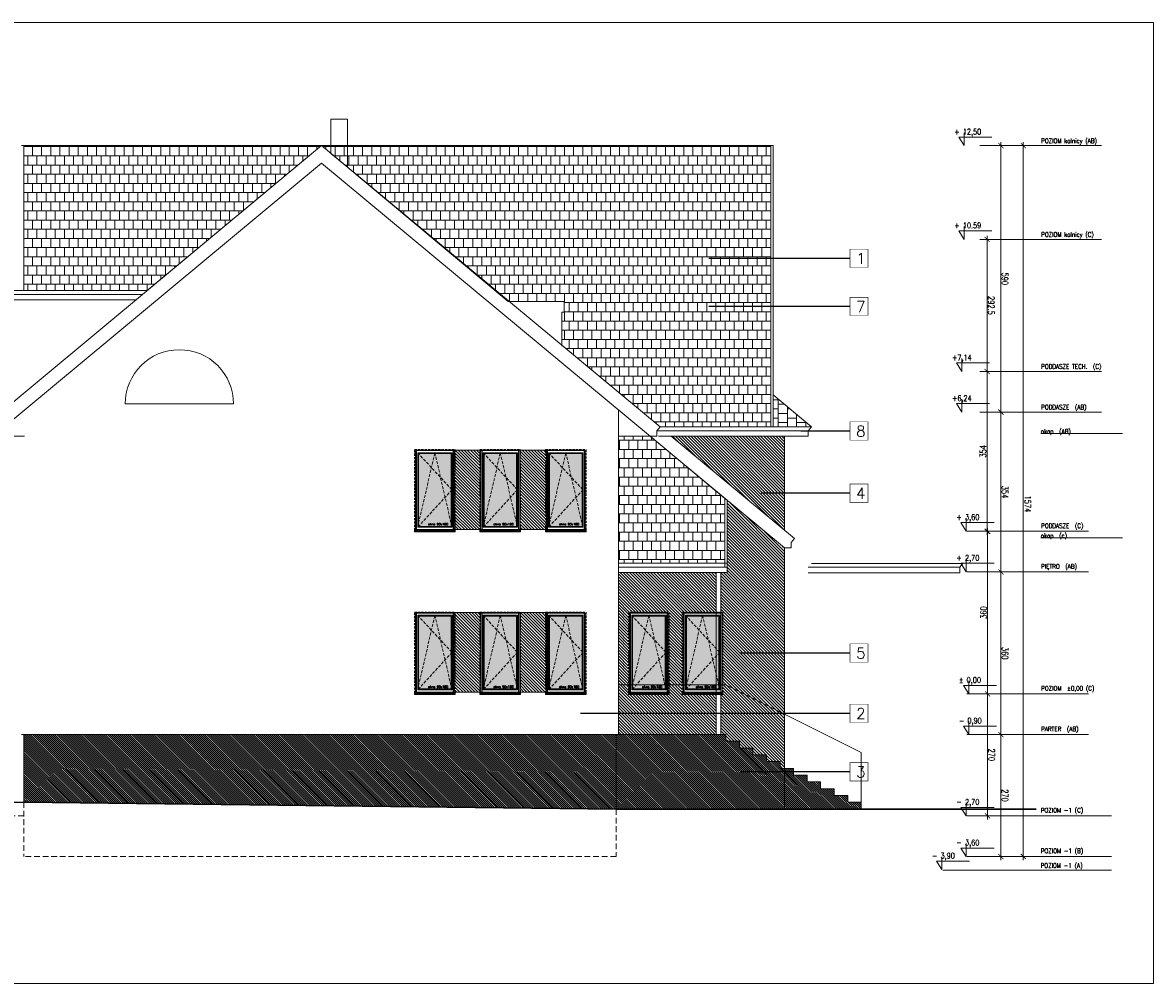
# Model space of a CAD drawing. Header units: millimetres. Extents: x 28291 to 177760, y -399809 to -170937.
# Tile 23 of 256: x 65592 to 68096, y -238865 to -236738. Entities that reach past the tile are written whole.
import ezdxf

# ---------------------------------------------------------------- set-up
doc = ezdxf.new("R2010")
doc.units = ezdxf.units.MM
for name, pattern in [('CACHE', [9.525, 6.35, -3.175]), ('CARKOVANA', [7.5, 5, -2.5]), ('HIDDEN', [9.525, 6.35, -3.175])]:
    doc.linetypes.add(name, pattern=pattern)
doc.layers.get('0').update_dxf_attribs({"lineweight": 0})
for name, color, linetype, lineweight in [('! opisy okien elewacja', 7, 'Continuous', 0), ('!! 0_ Istn-sciany', 3, 'Continuous', 30), ('!! 0_ Istn-widok', 1, 'Continuous', 15), ('!! 0_ WIDOK ELEWACJA', 4, 'Continuous', 0), ('!! 0_Istn-cienka', 4, 'Continuous', 9), ('!! 0_Istn-drzwi', 1, 'Continuous', 13), ('!! 1_Hatch dach', 252, 'Continuous', 5), ('!! 2_NOWE OKNA WIDOk - remont', 140, 'Continuous', 5), ('!! 2_posadzki winyle 2', 43, 'Continuous', 9), ('!! 2_TYNK OBRYS', 252, 'Continuous', 13), ('0-rzedne-blok', 62, 'Continuous', 13)]:
    doc.layers.add(name, color=color, linetype=linetype, lineweight=lineweight)
for name, color, linetype, lineweight, true_color in [('!! 0_ Istn-okna - wymienione', 9, 'Continuous', 13, 0x808080), ('!! 1_ELEWACJA KOLOR', 7, 'Continuous', 13, 0x6888bb), ('!! 2_ELEWACJA COKÓŁ', 9, 'Continuous', 13, 0x808080)]:
    doc.layers.add(name, color=color, linetype=linetype, lineweight=lineweight, true_color=true_color)
doc.layers.add('!! 0_bloki rzędnych', color=7, linetype='Continuous', lineweight=0, plot=False)
doc.layers.add('ND', color=240, linetype='Continuous', lineweight=0, plot=False)
doc.layers.add('!!_1  OPISY ELEWACJE', color=250, linetype='Continuous')
doc.styles.add('DEUTSCH', font='SIMPLEX8')
doc.styles.add('SIMPLEX', font='simplex.shx', dxfattribs={"width": 0.77})
doc.styles.add('TXT', font='simplex.shx')
doc.dimstyles.new('OL PB 100', dxfattribs={"dimscale": 4, "dimtxt": 3.5, "dimasz": 0.2, "dimexe": 10, "dimexo": 10, "dimgap": 0.5, "dimtad": 1, "dimdec": 1, "dimrnd": 0.5, "dimzin": 9, "dimdsep": 46, "dimtxsty": 'SIMPLEX', "dimblk": 'thick_MSz', "dimcen": 0.05, "dimdle": 8, "dimse1": 1, "dimse2": 1, "dimclrd": 256, "dimclre": 256, "dimclrt": 3, "dimadec": 1, "dimazin": 2, "dimtfac": 1, "dimtdec": 1, "dimtix": 1, "dimtofl": 0, "dimtmove": 2, "dimatfit": 3, "dimldrblk": 'thick_MSz', "dimfxl": 10, "dimfxlon": 1, "dimtolj": 1, "dimlwd": -1, "dimlwe": -1, "dimarcsym": 0})
pattern_1 = [(315, (261219.8475, -168850.5973), (2.24506403, 2.24506403), [])]

# ---------------------------------------------------------------- blocks, each defined once
blk = doc.blocks.new('thick_MSz')
for p, q in [((-10, 0), (10, 0)), ((0, 15), (0, -15))]:
    blk.add_line(p, q)
at = {"const_width": 2, "elevation": 2}
blk.add_lwpolyline([(-7.1, -7.1), (7.1, 7.1)], dxfattribs=at)
blk = doc.blocks.new('*D3793')
at = {"layer": 'DEFPOINTS', "color": 0, "ltscale": 100, "transparency": 16777216}
for p in [(15576.3, 8739.9), (15576.3, 8648.5), (15846.3, 8648.5)]:
    blk.add_point(p, dxfattribs=at)
at = {"layer": 'ND', "ltscale": 100, "transparency": 16777216}
blk.add_line((15845.5, 8739.9), (15577.1, 8739.9), dxfattribs=at)
at = {"layer": 'ND', "ltscale": 100, "transparency": 16777216, "xscale": 0.8, "yscale": 0.8, "zscale": 0.8}
for p, rotation in [((15576.3, 8739.9), 180.0000000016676), ((15846.3, 8739.9), 1.667546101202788e-09)]:
    blk.add_blockref('thick_MSz', p, dxfattribs=dict(at, rotation=rotation))
at = {"layer": 'ND', "color": 3, "ltscale": 100, "transparency": 16777216, "insert": (15711.3, 8748.9), "char_height": 14, "attachment_point": 5, "rotation": 0, "style": 'SIMPLEX'}
blk.add_mtext('\\A1;270', dxfattribs=at)
blk = doc.blocks.new('D_kota')
for p, q in [((8.7, 0), (8.7, 23)), ((-0.8, 15), (8.7, 15)), ((8.7, 0), (-0.8, 15))]:
    blk.add_line(p, q)
blk.add_lwpolyline([(-0.8, 15), (57.9, 15)])
at = {"style": 'DEUTSCH', "width": 0.8}
blk.add_attdef('POZ.ARCH', (7.3, 19.7), '', height=10, dxfattribs=at)
blk = doc.blocks.new('*D3794')
at = {"layer": 'DEFPOINTS', "color": 0, "ltscale": 100, "transparency": 16777216}
for p in [(15846.3, 8789.5), (14272.3, 8752.2), (15846.3, 8606.6)]:
    blk.add_point(p, dxfattribs=at)
at = {"layer": 'ND', "ltscale": 100, "transparency": 16777216}
blk.add_line((14273.1, 8789.5), (15845.5, 8789.5), dxfattribs=at)
at = {"layer": 'ND', "ltscale": 100, "transparency": 16777216, "xscale": 0.8, "yscale": 0.8, "zscale": 0.8}
for p, rotation in [((14272.3, 8789.5), 180.0000000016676), ((15846.3, 8789.5), 1.667517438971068e-09)]:
    blk.add_blockref('thick_MSz', p, dxfattribs=dict(at, rotation=rotation))
at = {"layer": 'ND', "color": 3, "ltscale": 100, "transparency": 16777216, "insert": (15065.7, 8799.5), "char_height": 14, "attachment_point": 5, "rotation": 0, "style": 'SIMPLEX'}
blk.add_mtext('\\A1;1574', dxfattribs=at)
blk = doc.blocks.new('*D3795')
at = {"layer": 'DEFPOINTS', "color": 0, "ltscale": 100, "transparency": 16777216}
for p in [(15216.3, 8739.9), (15216.3, 8648.5), (15576.3, 8648.5)]:
    blk.add_point(p, dxfattribs=at)
at = {"layer": 'ND', "ltscale": 100, "transparency": 16777216}
blk.add_line((15575.5, 8739.9), (15217.1, 8739.9), dxfattribs=at)
at = {"layer": 'ND', "ltscale": 100, "transparency": 16777216, "xscale": 0.8, "yscale": 0.8, "zscale": 0.8}
for p, rotation in [((15216.3, 8739.9), 180.0000000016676), ((15576.3, 8739.9), 1.667546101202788e-09)]:
    blk.add_blockref('thick_MSz', p, dxfattribs=dict(at, rotation=rotation))
at = {"layer": 'ND', "color": 3, "ltscale": 100, "transparency": 16777216, "insert": (15396.3, 8748.9), "char_height": 14, "attachment_point": 5, "rotation": 0, "style": 'SIMPLEX'}
blk.add_mtext('\\A1;360', dxfattribs=at)
blk = doc.blocks.new('*D3796')
at = {"layer": 'DEFPOINTS', "color": 0, "ltscale": 100, "transparency": 16777216}
for p in [(14862.3, 8739.9), (14862.3, 8648.6), (15216.3, 8648.5)]:
    blk.add_point(p, dxfattribs=at)
at = {"layer": 'ND', "ltscale": 100, "transparency": 16777216}
blk.add_line((15215.5, 8739.9), (14863.1, 8739.9), dxfattribs=at)
at = {"layer": 'ND', "ltscale": 100, "transparency": 16777216, "xscale": 0.8, "yscale": 0.8, "zscale": 0.8}
for p, rotation in [((14862.3, 8739.9), 180.0000000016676), ((15216.3, 8739.9), 1.667546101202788e-09)]:
    blk.add_blockref('thick_MSz', p, dxfattribs=dict(at, rotation=rotation))
at = {"layer": 'ND', "color": 3, "ltscale": 100, "transparency": 16777216, "insert": (15039.3, 8748.9), "char_height": 14, "attachment_point": 5, "rotation": 0, "style": 'SIMPLEX'}
blk.add_mtext('\\A1;354', dxfattribs=at)
blk = doc.blocks.new('*D3797')
at = {"layer": 'DEFPOINTS', "color": 0, "ltscale": 100, "transparency": 16777216}
for p in [(14272.3, 8739.9), (14272.3, 8693), (14862.3, 8648.6)]:
    blk.add_point(p, dxfattribs=at)
at = {"layer": 'ND', "ltscale": 100, "transparency": 16777216}
blk.add_line((14861.5, 8739.9), (14273.1, 8739.9), dxfattribs=at)
at = {"layer": 'ND', "ltscale": 100, "transparency": 16777216, "xscale": 0.8, "yscale": 0.8, "zscale": 0.8}
for p, rotation in [((14272.3, 8739.9), 180.0000000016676), ((14862.3, 8739.9), 1.667546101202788e-09)]:
    blk.add_blockref('thick_MSz', p, dxfattribs=dict(at, rotation=rotation))
at = {"layer": 'ND', "color": 3, "ltscale": 100, "transparency": 16777216, "insert": (14567.3, 8748.9), "char_height": 14, "attachment_point": 5, "rotation": 0, "style": 'SIMPLEX'}
blk.add_mtext('\\A1;590', dxfattribs=at)
blk = doc.blocks.new('*D3798')
at = {"layer": 'DEFPOINTS', "color": 0, "ltscale": 100, "transparency": 16777216}
for p in [(15486.3, 8710.4), (15486.3, 8648.5), (15756.3, 8648.5)]:
    blk.add_point(p, dxfattribs=at)
at = {"layer": 'ND', "ltscale": 100, "transparency": 16777216}
blk.add_line((15755.5, 8710.4), (15487.1, 8710.4), dxfattribs=at)
at = {"layer": 'ND', "ltscale": 100, "transparency": 16777216, "xscale": 0.8, "yscale": 0.8, "zscale": 0.8}
for p, rotation in [((15486.3, 8710.4), 180.0000000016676), ((15756.3, 8710.4), 1.667546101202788e-09)]:
    blk.add_blockref('thick_MSz', p, dxfattribs=dict(at, rotation=rotation))
at = {"layer": 'ND', "color": 3, "ltscale": 100, "transparency": 16777216, "insert": (15621.3, 8719.4), "char_height": 14, "attachment_point": 5, "rotation": 0, "style": 'SIMPLEX'}
blk.add_mtext('\\A1;270', dxfattribs=at)
blk = doc.blocks.new('*D3799')
at = {"layer": 'DEFPOINTS', "color": 0, "ltscale": 100, "transparency": 16777216}
for p in [(15126.3, 8710.4), (15126.3, 8648.5), (15486.3, 8648.5)]:
    blk.add_point(p, dxfattribs=at)
at = {"layer": 'ND', "ltscale": 100, "transparency": 16777216}
blk.add_line((15485.5, 8710.4), (15127.1, 8710.4), dxfattribs=at)
at = {"layer": 'ND', "ltscale": 100, "transparency": 16777216, "xscale": 0.8, "yscale": 0.8, "zscale": 0.8, "rotation": 180}
blk.add_blockref('thick_MSz', (15126.3, 8710.4), dxfattribs=at)
at = {"layer": 'ND', "ltscale": 100, "transparency": 16777216, "xscale": 0.8, "yscale": 0.8, "zscale": 0.8}
blk.add_blockref('thick_MSz', (15486.3, 8710.4), dxfattribs=at)
at = {"layer": 'ND', "color": 3, "ltscale": 100, "transparency": 16777216, "insert": (15306.3, 8701.4), "char_height": 14, "attachment_point": 5, "rotation": 180, "style": 'SIMPLEX'}
blk.add_mtext('\\A1;360', dxfattribs=at)
blk = doc.blocks.new('*D3791')
at = {"layer": 'DEFPOINTS', "color": 0, "ltscale": 100, "transparency": 16777216}
for p in [(14772.3, 8709.4), (14772.3, 8648.5), (15126.3, 8648.5)]:
    blk.add_point(p, dxfattribs=at)
at = {"layer": 'ND', "ltscale": 100, "transparency": 16777216}
blk.add_line((15125.5, 8709.4), (14773.1, 8709.4), dxfattribs=at)
at = {"layer": 'ND', "ltscale": 100, "transparency": 16777216, "xscale": 0.8, "yscale": 0.8, "zscale": 0.8, "rotation": 180}
blk.add_blockref('thick_MSz', (14772.3, 8709.4), dxfattribs=at)
at = {"layer": 'ND', "ltscale": 100, "transparency": 16777216, "xscale": 0.8, "yscale": 0.8, "zscale": 0.8}
blk.add_blockref('thick_MSz', (15126.3, 8709.4), dxfattribs=at)
at = {"layer": 'ND', "color": 3, "ltscale": 100, "transparency": 16777216, "insert": (14949.3, 8700.4), "char_height": 14, "attachment_point": 5, "rotation": 180, "style": 'SIMPLEX'}
blk.add_mtext('\\A1;354', dxfattribs=at)
blk = doc.blocks.new('*D3792')
at = {"layer": 'DEFPOINTS', "color": 0, "ltscale": 100, "transparency": 16777216}
for p in [(14479.8, 8709.4), (14479.8, 8593.5), (14772.3, 8593.5)]:
    blk.add_point(p, dxfattribs=at)
at = {"layer": 'ND', "ltscale": 100, "transparency": 16777216}
blk.add_line((14771.5, 8709.4), (14480.6, 8709.4), dxfattribs=at)
at = {"layer": 'ND', "ltscale": 100, "transparency": 16777216, "xscale": 0.8, "yscale": 0.8, "zscale": 0.8, "rotation": 180}
blk.add_blockref('thick_MSz', (14479.8, 8709.4), dxfattribs=at)
at = {"layer": 'ND', "ltscale": 100, "transparency": 16777216, "xscale": 0.8, "yscale": 0.8, "zscale": 0.8}
blk.add_blockref('thick_MSz', (14772.3, 8709.4), dxfattribs=at)
at = {"layer": 'ND', "color": 3, "ltscale": 100, "transparency": 16777216, "insert": (14626.1, 8718.4), "char_height": 14, "attachment_point": 5, "style": 'SIMPLEX'}
blk.add_mtext('\\A1;292.5', dxfattribs=at)
blk = doc.blocks.new('okno 90x180')
at = {"layer": '!! 1_Hatch dach', "true_color": 0x575757}
h = blk.add_hatch(dxfattribs=at)
h.set_pattern_fill('DOTS', color=251)
h.set_pattern_definition([(0, (-9632.3096, -11392.1331), (0.79375, 1.5875), [0, -1.5875])])
h.paths.add_polyline_path([(9, -10), (81, -10), (81, -171), (9, -171)])
at = {"layer": '!! 2_posadzki winyle 2'}
h = blk.add_hatch(dxfattribs=at)
h.set_pattern_fill('ANSI31', color=252, scale=0.2)
h.paths.add_polyline_path([(0, -178), (90, -178), (90, -183), (0, -183)])
at = {"layer": '!! 0_ Istn-okna - wymienione', "linetype": 'CARKOVANA', "lineweight": 5}
blk.add_lwpolyline([(0, -1), (90, -1), (90, -180), (0, -180)], close=True, dxfattribs=at)
at = {"layer": '!! 0_ Istn-okna - wymienione'}
for points in [[(2, -3), (88, -3), (88, -178), (2, -178)], [(7, -8), (83, -8), (83, -173), (7, -173)], [(9, -10), (81, -10), (81, -171), (9, -171)], [(0, -178), (90, -178), (90, -183), (0, -183)]]:
    blk.add_lwpolyline(points, close=True, dxfattribs=at)
at = {"layer": '!! 1_Hatch dach', "color": 251, "linetype": 'CACHE', "true_color": 0x575757}
for points in [[(7, -173), (45, -8), (83, -173)], [(7, -8), (83, -90), (7, -173)]]:
    blk.add_lwpolyline(points, dxfattribs=at)
at = {"insert": (30.1, -163.6), "char_height": 5, "attachment_point": 1, "style": 'TXT'}
blk.add_mtext_dynamic_manual_height_columns('okno 90x180', width=52.63, gutter_width=75, heights=[0], dxfattribs=at)
blk = doc.blocks.new('POZIOMY BLOK')
for p, q in [((14909.91, 9009.49), (14909.91, 8828.06)), ((15140.67, 9009.49), (15140.67, 8828.06)), ((15756.32, 8984.49), (15756.32, 8664.25)), ((15846.32, 8984.49), (15846.32, 8664.25)), ((15876.32, 8984.49), (15876.32, 8664.25)), ((14272.32, 8962.8), (14272.32, 8693.05)), ((14479.8, 8962.8), (14479.8, 8693.05)), ((14772.32, 8962.8), (14772.32, 8693.05)), ((14862.32, 8962.8), (14862.32, 8693.05)), ((15126.32, 8934), (15126.32, 8664.25)), ((15216.32, 8934), (15216.32, 8664.25)), ((15486.32, 8934), (15486.32, 8664.25)), ((15576.32, 8934), (15576.32, 8664.25)), ((15876.32, 8682.25), (15876.32, 8611.49))]:
    blk.add_line(p, q)
at = {"layer": '0-rzedne-blok'}
ref = blk.add_blockref('D_kota', (14272.32, 8647.32), dxfattribs=dict(at, xscale=1.250000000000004, yscale=1.250000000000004, zscale=1.250000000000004, rotation=90))
ref.add_attrib('POZ.ARCH', '+ 12,50', (14247.74, 8636.49), dxfattribs={"layer": '0', "height": 12.5, "rotation": 90, "style": 'DEUTSCH', "width": 0.8})
ref = blk.add_blockref('D_kota', (14479.8, 8647.32), dxfattribs=dict(at, xscale=1.250000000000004, yscale=1.250000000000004, zscale=1.250000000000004, rotation=90))
ref.add_attrib('POZ.ARCH', '+ 10.59', (14455.22, 8636.49), dxfattribs={"layer": '0', "height": 12.5, "rotation": 90, "style": 'DEUTSCH', "width": 0.8})
ref = blk.add_blockref('D_kota', (15125.85, 8652.26), dxfattribs=dict(at, xscale=1.250000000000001, yscale=1.250000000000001, zscale=1.250000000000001, rotation=89.99999992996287))
ref.add_attrib('POZ.ARCH', '+ 3,60', (15101.27, 8641.44), dxfattribs={"layer": '0', "height": 12.5, "rotation": 90, "style": 'DEUTSCH', "width": 0.8})
ref = blk.add_blockref('D_kota', (15215.85, 8652.26), dxfattribs=dict(at, xscale=1.250000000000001, yscale=1.250000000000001, zscale=1.250000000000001, rotation=89.99999992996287))
ref.add_attrib('POZ.ARCH', '+ 2,70', (15191.27, 8641.44), dxfattribs={"layer": '0', "height": 12.5, "rotation": 90, "style": 'DEUTSCH', "width": 0.8})
ref = blk.add_blockref('D_kota', (15486.32, 8657.67), dxfattribs=dict(at, xscale=1.250000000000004, yscale=1.250000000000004, zscale=1.250000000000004, rotation=90))
ref.add_attrib('POZ.ARCH', '%%p 0,00  ', (15461.74, 8646.85), dxfattribs={"layer": '0', "height": 12.5, "rotation": 90, "style": 'DEUTSCH', "width": 0.8})
ref = blk.add_blockref('D_kota', (15576.32, 8657.67), dxfattribs=dict(at, xscale=1.250000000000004, yscale=1.250000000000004, zscale=1.250000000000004, rotation=90))
ref.add_attrib('POZ.ARCH', '- 0,90  ', (15551.74, 8646.85), dxfattribs={"layer": '0', "height": 12.5, "rotation": 90, "style": 'DEUTSCH', "width": 0.8})
ref = blk.add_blockref('D_kota', (15756.32, 8652.26), dxfattribs=dict(at, xscale=1.250000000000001, yscale=1.250000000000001, zscale=1.250000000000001, rotation=89.99999992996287))
ref.add_attrib('POZ.ARCH', '- 2,70', (15731.74, 8641.44), dxfattribs={"layer": '0', "height": 12.5, "rotation": 90, "style": 'DEUTSCH', "width": 0.8})
ref = blk.add_blockref('D_kota', (15846.32, 8652.26), dxfattribs=dict(at, xscale=1.250000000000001, yscale=1.250000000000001, zscale=1.250000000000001, rotation=89.99999992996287))
ref.add_attrib('POZ.ARCH', '- 3,60', (15821.74, 8641.44), dxfattribs={"layer": '0', "height": 12.5, "rotation": 90, "style": 'DEUTSCH', "width": 0.8})
ref = blk.add_blockref('D_kota', (14772.32, 8642.51), dxfattribs=dict(at, xscale=1.250000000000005, yscale=1.250000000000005, zscale=1.250000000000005, rotation=90))
ref.add_attrib('POZ.ARCH', '+7,14', (14747.74, 8631.68), dxfattribs={"layer": '0', "height": 12.5, "rotation": 90, "style": 'DEUTSCH', "width": 0.8})
ref = blk.add_blockref('D_kota', (14862.32, 8642.51), dxfattribs=dict(at, xscale=1.250000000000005, yscale=1.250000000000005, zscale=1.250000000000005, rotation=90))
ref.add_attrib('POZ.ARCH', '+6,24', (14837.74, 8631.68), dxfattribs={"layer": '0', "height": 12.5, "rotation": 90, "style": 'DEUTSCH', "width": 0.8})
ref = blk.add_blockref('D_kota', (15875.5, 8597.99), dxfattribs=dict(at, xscale=1.250000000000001, yscale=1.250000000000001, zscale=1.250000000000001, rotation=89.99999992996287))
ref.add_attrib('POZ.ARCH', '- 3,90', (15850.92, 8587.16), dxfattribs={"layer": '0', "height": 12.5, "rotation": 90, "style": 'DEUTSCH', "width": 0.8})
at = {"style": 'SIMPLEX', "width": 0.77}
for s, p in [('POZIOM kalnicy (AB)', (14266.63, 8829.03, -0.04)), ('POZIOM kalnicy (C)', (14474.11, 8829.03, -0.04)), ('PODDASZE TECH.  (C)', (14766.35, 8829.03, -0.04)), ('POZIOM  %%P0,00 (C)', (15478.99, 8829.03, -0.04)), ('PODDASZE  (AB)', (14856.35, 8829.03, -0.04)), ('PODDASZE  (C)', (15118.99, 8829.03, -0.04)), ('PIĘTRO  (AB)', (15208.99, 8829.03, -0.04)), ('PARTER  (AB)', (15568.99, 8829.03, -0.04)), ('POZIOM -1 (C)', (15748.99, 8828.23, -0.04)), ('POZIOM -1 (B)', (15838.99, 8828.23, -0.04)), ('POZIOM -1 (A)', (15871.38, 8827.97, -0.04)), ('okap  (AB)', (14909.91, 8828.06)), ('okap  (c)', (15140.67, 8828.06))]:
    blk.add_text(s, height=10, rotation=90, dxfattribs=at).set_placement(p)
at = {"layer": 'ND', "ltscale": 100}
dim = blk.add_linear_dim(base=(15846.32, 8789.48), p1=(14272.32, 8752.23), p2=(15846.32, 8606.6), angle=180, dimstyle='OL PB 100', dxfattribs=at)
dim.commit()
dim.dimension.update_dxf_attribs({"geometry": '*D3794', "text_midpoint": (15065.71, 8799.48), "dimtype": 160})
for base, p1, p2, picture, middle in [((14272.32, 8739.89), (14862.32, 8648.65), (14272.32, 8693.05), '*D3797', (14567.32, 8748.89)), ((14862.32, 8739.89), (15216.32, 8648.52), (14862.32, 8648.65), '*D3796', (15039.32, 8748.89)), ((15216.32, 8739.89), (15576.32, 8648.52), (15216.32, 8648.52), '*D3795', (15396.32, 8748.89)), ((15576.32, 8739.89), (15846.32, 8648.52), (15576.32, 8648.52), '*D3793', (15711.32, 8748.89)), ((14772.32, 8709.43), (15126.32, 8648.52), (14772.32, 8648.52), '*D3791', (14949.32, 8700.43)), ((15126.32, 8710.39), (15486.32, 8648.52), (15126.32, 8648.52), '*D3799', (15306.32, 8701.39)), ((15486.32, 8710.39), (15756.32, 8648.52), (15486.32, 8648.52), '*D3798', (15621.32, 8719.39))]:
    dim = blk.add_linear_dim(base=base, p1=p1, p2=p2, angle=180, dimstyle='OL PB 100', dxfattribs=at)
    dim.commit()
    dim.dimension.update_dxf_attribs({"geometry": picture, "text_midpoint": middle})
dim = blk.add_linear_dim(base=(14479.8, 8709.43), p1=(14772.32, 8593.49), p2=(14479.8, 8593.49), dimstyle='OL PB 100', dxfattribs=at)
dim.commit()
dim.dimension.update_dxf_attribs({"geometry": '*D3792', "text_midpoint": (14626.06, 8718.43)})

msp = doc.modelspace()

# ---------------------------------------------------------------- hatches: boundary and pattern name
at = {"layer": '!! 1_ELEWACJA KOLOR', "true_color": 0xa78758}
h = msp.add_hatch(dxfattribs=at)
h.set_pattern_fill('ANSI31', color=45, scale=1.5, angle=-90)
h.paths.add_polyline_path([(67279.25917, -238269.26576), (67279.25917, -237901.14224), (67152.25917, -237795.6442), (67152.25917, -237955.51576), (67138.05476, -237955.51576), (67138.05476, -238042.26576), (67142.75917, -238042.26576), (67142.75917, -238204.26576), (67149.25917, -238204.26576)])
h.paths.add_polyline_path([(67279.25917, -237862.14165), (67279.25917, -237653.67462), (67028.30368, -237653.67462)])
h.paths.add_polyline_path([(67023.75917, -238042.26576), (67023.75917, -238204.26576), (67052.75917, -238204.26576), (67052.75917, -238042.26576), (67128.05476, -238042.26576), (67128.05476, -237955.51576), (66911.25917, -237955.51576), (66911.25917, -238204.26576), (66933.75917, -238204.26576), (66933.75917, -238042.26576)])
h.paths.add_polyline_path([(67128.05476, -238314.26576), (67128.05476, -238224.26576), (67057.25917, -238224.26576), (67057.25917, -238222.26576), (67052.75917, -238222.26576), (67052.75917, -238204.26576), (67023.75917, -238204.26576), (67023.75917, -238222.26576), (67019.25917, -238222.26576), (67019.25917, -238224.26576), (66938.25917, -238224.26576), (66938.25917, -238222.26576), (66933.75917, -238222.26576), (66933.75917, -238204.26576), (66911.25917, -238204.26576), (66911.25917, -238314.26576)])
h.paths.add_polyline_path([(67209.25917, -238344.26576), (67209.25917, -238359.26576), (67239.25917, -238359.26576), (67239.25917, -238374.26576), (67269.25917, -238374.26576), (67269.25917, -238389.26576), (67279.25917, -238389.26576), (67279.25917, -238269.26576), (67149.25917, -238204.26576), (67142.75917, -238204.26576), (67142.75917, -238222.26576), (67138.25917, -238222.26576), (67138.25917, -238224.26576), (67138.05476, -238314.26576), (67149.25917, -238314.26576), (67149.25917, -238329.26576), (67179.25917, -238329.26576), (67179.25917, -238344.26576)])
h = msp.add_hatch(dxfattribs=at)
h.set_pattern_fill('ANSI31', color=45, scale=1.5, angle=-90)
h.paths.add_polyline_path([(66547.75917, -237684.26576), (66606.75917, -237684.26576), (66606.75917, -237860.26576), (66547.75917, -237860.26576)])
h = msp.add_hatch(dxfattribs=at)
h.set_pattern_fill('ANSI31', color=45, scale=1.5, angle=-90)
h.paths.add_polyline_path([(66692.75917, -237684.26576), (66751.75917, -237684.26576), (66751.75917, -237860.26576), (66692.75917, -237860.26576)])
h = msp.add_hatch(dxfattribs=at)
h.set_pattern_fill('ANSI31', color=45, scale=1.5, angle=-90)
h.paths.add_polyline_path([(66547.75917, -238044.26576), (66606.75917, -238044.26576), (66606.75917, -238220.26576), (66547.75917, -238220.26576)])
h = msp.add_hatch(dxfattribs=at)
h.set_pattern_fill('ANSI31', color=45, scale=1.5, angle=-90)
h.paths.add_polyline_path([(66692.75917, -238044.26576), (66751.75917, -238044.26576), (66751.75917, -238220.26576), (66692.75917, -238220.26576)])
at = {"layer": '!! 1_Hatch dach', "true_color": 0x990000}
h = msp.add_hatch(dxfattribs=at)
h.set_pattern_fill('AR-B88', color=14, scale=0.1, angle=180)
h.paths.add_polyline_path([(65594.25917, -237010.26576), (65594.25917, -237330.83808), (65867.84977, -237330.83808), (66253.75917, -237010.26576), (66667.43213, -237355.17335), (66790.84729, -237355.17335), (66790.84729, -237379.26576), (66785.84729, -237379.26576), (66785.84729, -237452.26775), (67003.46611, -237633.04222), (67248.70806, -237633.04222), (67248.70806, -237010.26576)])
at = {"layer": '!! 1_Hatch dach'}
h = msp.add_hatch(dxfattribs=at)
h.set_pattern_fill('AR-B88', color=8, scale=0.1, angle=-90)
h.set_pattern_definition([(270, (261219.847, -168850.597), (20.32, -4e-15), []), (360, (261219.847, -168850.597), (20.32, 10.16), [20.32, -20.32])])
h.paths.add_polyline_path([(67253.70806, -237562.2614), (67253.70806, -237633.04222), (67338.915, -237633.04222)])
at = {"layer": '!! 1_Hatch dach', "true_color": 0x990000}
h = msp.add_hatch(dxfattribs=at)
h.set_pattern_fill('AR-B88', color=14, scale=0.1, angle=180)
h.paths.add_polyline_path([(66911.25917, -237934.88335), (67147.25917, -237934.88335), (67147.25917, -237791.49073), (66981.35423, -237653.67462), (66911.25917, -237653.67462)])
at = {"layer": '!! 2_ELEWACJA COKÓŁ', "true_color": 0x2b2b2c}
h = msp.add_hatch(dxfattribs=at)
h.set_pattern_fill('ANSI31', color=250, angle=-90)
h.set_pattern_definition(pattern_1)
h.paths.add_polyline_path([(66906.25917, -238479.26576), (66906.25917, -238314.26576), (65594.25917, -238314.26576), (65594.43368, -238463.8499)])
h = msp.add_hatch(dxfattribs=at)
h.set_pattern_fill('ANSI31', color=250, angle=-90)
h.set_pattern_definition(pattern_1)
h.paths.add_polyline_path([(67279.25917, -238479.26619), (67279.25917, -238389.26576), (67269.25917, -238389.26576), (67269.25917, -238374.26576), (67239.25917, -238374.26576), (67239.25917, -238359.26576), (67209.25917, -238359.26576), (67209.25917, -238344.26576), (67179.25917, -238344.26576), (67179.25917, -238329.26576), (67149.25917, -238329.26576), (67149.25917, -238314.26576), (66906.25917, -238314.26576), (66906.25917, -238479.26714)])
h.paths.add_polyline_path([(67449.25917, -238479.26576), (67449.25917, -238464.26576), (67419.25917, -238464.26576), (67419.25917, -238449.26576), (67389.25917, -238449.26576), (67389.25917, -238434.26576), (67359.25917, -238434.26576), (67359.25917, -238419.26576), (67329.25917, -238419.26576), (67329.25917, -238404.26576), (67299.25917, -238404.26576), (67299.25917, -238389.26576), (67279.25917, -238389.26576), (67279.25917, -238479.26619)])

# ---------------------------------------------------------------- linework, layer by layer
at = {"layer": '! opisy okien elewacja'}
for points in [[(68096.18025, -236737.82104), (68096.18025, -238865.24478), (61076.44714, -238865.24478), (61076.44714, -236737.82104)], [(65594.25917, -237010.26576), (65594.25917, -237330.83808), (65867.84977, -237330.83808), (66253.75917, -237010.26576), (66667.43213, -237355.17335), (66790.84729, -237355.17335), (66790.84729, -237379.26576), (66785.84729, -237379.26576), (66785.84729, -237452.26775), (67003.46611, -237633.04222), (67248.70806, -237633.04222), (67248.70806, -237010.26576)], [(67253.70806, -237562.2614), (67253.70806, -237633.04222), (67338.915, -237633.04222)], [(66911.25917, -237934.88335), (67147.25917, -237934.88335), (67147.25917, -237791.49073), (66981.35423, -237653.67462), (66911.25917, -237653.67462)]]:
    msp.add_lwpolyline(points, close=True, dxfattribs=at)
msp.add_lwpolyline([(67003.46611, -237633.04222), (67003.46611, -237633.04222)], dxfattribs=at)
at = {"layer": '!! 0_ Istn-sciany'}
for points in [[(65594.25917, -238463.84785), (65544.26679, -238464.72047)], [(66906.25917, -238479.26576), (65594.25917, -238463.84785)], [(66906.37667, -238479.26714), (67836.27043, -238479.26714)]]:
    msp.add_lwpolyline(points, dxfattribs=at)
at = {"layer": '!! 0_ Istn-widok'}
msp.add_lwpolyline([(66311.25917, -236951.83106), (66311.25917, -237058.20746), (66274.25917, -237027.29497), (66274.25917, -236951.83106)], close=True, dxfattribs=at)
at = {"layer": '!! 0_ WIDOK ELEWACJA'}
for points in [[(65504.05224, -237633.04222), (66253.75917, -237010.26576)], [(66253.75917, -237010.26576), (65589.25917, -237010.26576)], [(65594.25917, -237330.83808), (65594.25917, -237010.26576)], [(67003.46611, -237633.04222), (66253.75917, -237010.26576)], [(66253.75917, -237010.26576), (67253.70806, -237010.26576)], [(67248.70806, -237633.04222), (67248.70806, -237010.26576)], [(67253.70806, -237633.04222), (67253.70806, -237010.26576)], [(65526.16412, -237653.67462), (66253.75917, -237049.26635)], [(67279.25917, -237901.14224), (66253.75917, -237049.26635)], [(65504.05224, -237330.83808), (65511.25917, -237339.48189), (65511.25917, -237351.47049), (65843.01219, -237351.47049)], [(65504.05224, -237330.83808), (65867.84977, -237330.83808)], [(65511.25917, -237339.48189), (65857.44423, -237339.48189)], [(66667.43213, -237355.17335), (66790.84729, -237355.17335), (66790.84729, -237379.26576), (66785.84729, -237379.26576), (66785.84729, -237453.90422)], [(67338.915, -237633.04222), (67253.70806, -237562.2614)], [(65818.97462, -237582.15474), (66058.97462, -237582.15474)], [(66911.25917, -237596.76576), (66911.25917, -238314.26576)], [(65504.05224, -237633.04222), (65511.25917, -237641.68603), (65511.25917, -237653.67462), (65596.25917, -237653.67462)], [(67003.46611, -237633.04222), (66996.25917, -237641.68603), (66996.25917, -237653.67462), (66911.25917, -237653.67462)], [(67331.70806, -237641.68603), (66996.25917, -237641.68603)], [(67338.915, -237633.04222), (67331.70806, -237641.68603), (67331.70806, -237653.67462), (66999.95504, -237653.67462)], [(67338.915, -237633.04222), (67003.46611, -237633.04222)], [(67301.37105, -237880.50984), (67028.30368, -237653.67462)], [(67279.25917, -237653.67462), (67279.25917, -237862.14165)], [(67147.25917, -237943.52716), (67147.25917, -237791.49073)], [(67152.25917, -237955.51576), (67152.25917, -237795.6442)], [(67301.37105, -237880.50984), (67294.16412, -237889.15364), (67294.16412, -237901.14224), (67279.25917, -237901.14224)], [(67279.25917, -237901.14224), (67279.25917, -238479.26576)], [(66911.25917, -237934.88335), (67152.25917, -237934.88335)], [(66911.25917, -237943.52716), (67152.25917, -237943.52716)], [(67331.70806, -237943.89017), (67667.15695, -237943.89017)], [(67338.915, -237935.24636), (67674.36389, -237935.24636)], [(67674.36389, -237935.24636), (67667.15695, -237943.89017), (67667.15695, -237955.87876), (67614.70806, -237955.87876)], [(66911.25917, -237955.51576), (67152.25917, -237955.51576)], [(67128.05476, -238314.26576), (67128.05476, -237955.51576)], [(67138.05476, -238314.26576), (67138.05476, -237955.51576)], [(67331.70806, -237955.87876), (67667.15695, -237955.87876)], [(66911.25917, -238314.26576), (65589.25917, -238314.26576)], [(65594.25917, -238314.26576), (65594.43367, -238463.8448)], [(66906.25917, -238314.26576), (66906.25917, -238479.26576)], [(66906.25917, -238314.26576), (67149.25917, -238314.26576)], [(67149.25917, -238314.26576), (67149.25917, -238329.26576), (67179.25917, -238329.26576), (67179.25917, -238344.26576), (67209.25917, -238344.26576), (67209.25917, -238359.26576), (67239.25917, -238359.26576), (67239.25917, -238374.26576), (67269.25917, -238374.26576), (67269.25917, -238389.26576), (67299.25917, -238389.26576), (67299.25917, -238404.26576), (67329.25917, -238404.26576), (67329.25917, -238419.26576), (67359.25917, -238419.26576), (67359.25917, -238434.26576), (67389.25917, -238434.26576), (67389.25917, -238449.26576), (67419.25917, -238449.26576), (67419.25917, -238464.26576), (67449.25917, -238464.26576), (67449.25917, -238479.26576)]]:
    msp.add_lwpolyline(points, dxfattribs=at)
for points in [[(66464.25917, -237684.26576), (66545.25917, -237684.26576), (66545.25917, -237864.26576), (66464.25917, -237864.26576)], [(66609.25917, -237684.26576), (66690.25917, -237684.26576), (66690.25917, -237864.26576), (66609.25917, -237864.26576)], [(66754.25917, -237684.26576), (66835.25917, -237684.26576), (66835.25917, -237864.26576), (66754.25917, -237864.26576)], [(66464.25917, -238044.26576), (66545.25917, -238044.26576), (66545.25917, -238224.26576), (66464.25917, -238224.26576)], [(66609.25917, -238044.26576), (66690.25917, -238044.26576), (66690.25917, -238224.26576), (66609.25917, -238224.26576)], [(66754.25917, -238044.26576), (66835.25917, -238044.26576), (66835.25917, -238224.26576), (66754.25917, -238224.26576)], [(66938.25917, -238044.26576), (67019.25917, -238044.26576), (67019.25917, -238224.26576), (66938.25917, -238224.26576)], [(67057.25917, -238044.26576), (67138.25917, -238044.26576), (67138.25917, -238224.26576), (67057.25917, -238224.26576)]]:
    msp.add_lwpolyline(points, close=True, dxfattribs=at)
msp.add_arc((65938.97462, -237582.15474), 120, 0, 180, dxfattribs=at)
at = {"layer": '!! 0_Istn-cienka'}
for points in [[(67149.25917, -238204.26576), (66911.25917, -238204.26576)], [(67449.25917, -238354.26576), (67149.25917, -238204.26576)], [(67449.25917, -238464.26576), (67449.25917, -238354.26576)]]:
    msp.add_lwpolyline(points, dxfattribs=at)
at = {"layer": '!! 0_Istn-cienka', "linetype": 'HIDDEN', "ltscale": 2}
for points in [[(65594.43367, -238463.8448), (65594.25917, -238584.26576)], [(65594.25917, -238494.26576), (63148.25917, -238494.26576)], [(66906.25917, -238479.26576), (66906.25917, -238584.26576)], [(66906.25917, -238584.26576), (65594.25917, -238584.26576)]]:
    msp.add_lwpolyline(points, dxfattribs=at)
at = {"layer": '!! 0_Istn-drzwi'}
msp.add_lwpolyline([(67449.25917, -238479.26576), (66906.37667, -238479.26714)], dxfattribs=at)
at = {"layer": '!! 2_TYNK OBRYS'}
for points in [[(66547.75917, -237684.26576), (66606.75917, -237684.26576), (66606.75917, -237860.26576), (66547.75917, -237860.26576)], [(66692.75917, -237684.26576), (66751.75917, -237684.26576), (66751.75917, -237860.26576), (66692.75917, -237860.26576)], [(66547.75917, -238044.26576), (66606.75917, -238044.26576), (66606.75917, -238220.26576), (66547.75917, -238220.26576)], [(66692.75917, -238044.26576), (66751.75917, -238044.26576), (66751.75917, -238220.26576), (66692.75917, -238220.26576)]]:
    msp.add_lwpolyline(points, close=True, dxfattribs=at)
at = {"layer": '!!_1  OPISY ELEWACJE', "const_width": 1.2}
for points in [[(67424.33584, -237280.08394), (67424.33584, -237239.53916), (67464.05019, -237239.53916), (67464.05019, -237280.08394)], [(67424.33584, -237280.08394), (67424.33584, -237239.53916), (67464.05019, -237239.53916), (67464.05019, -237280.08394)], [(67424.33584, -237386.47875), (67424.33584, -237345.93396), (67464.05019, -237345.93396), (67464.05019, -237386.47875)], [(67424.33584, -237386.47875), (67424.33584, -237345.93396), (67464.05019, -237345.93396), (67464.05019, -237386.47875)], [(67424.33584, -237662.38691), (67424.33584, -237621.84212), (67464.05019, -237621.84212), (67464.05019, -237662.38691)], [(67424.33584, -237662.38691), (67424.33584, -237621.84212), (67464.05019, -237621.84212), (67464.05019, -237662.38691)], [(67424.33584, -237800.06083), (67424.33584, -237759.51604), (67464.05019, -237759.51604), (67464.05019, -237800.06083)], [(67424.33584, -237800.06083), (67424.33584, -237759.51604), (67464.05019, -237759.51604), (67464.05019, -237800.06083)], [(67424.33584, -238154.00435), (67424.33584, -238113.45956), (67464.05019, -238113.45956), (67464.05019, -238154.00435)], [(67424.33584, -238154.00435), (67424.33584, -238113.45956), (67464.05019, -238113.45956), (67464.05019, -238154.00435)], [(67424.33584, -238287.58208), (67424.33584, -238247.03729), (67464.05019, -238247.03729), (67464.05019, -238287.58208)], [(67424.33584, -238287.58208), (67424.33584, -238247.03729), (67464.05019, -238247.03729), (67464.05019, -238287.58208)], [(67424.33584, -238417.03815), (67424.33584, -238376.49336), (67464.05019, -238376.49336), (67464.05019, -238417.03815)], [(67424.33584, -238417.03815), (67424.33584, -238376.49336), (67464.05019, -238376.49336), (67464.05019, -238417.03815)]]:
    msp.add_lwpolyline(points, close=True, dxfattribs=at)
at = {"layer": '!!_1  OPISY ELEWACJE'}
for points in [[(67424.33584, -237259.81155), (67111.40011, -237259.81155)], [(67424.33584, -237366.20636), (67111.40011, -237366.20636)], [(67424.33584, -237642.11451), (67315.3469, -237642.11451)], [(67424.33584, -237779.78843), (67227.2273, -237779.78843)], [(67424.33584, -238133.73195), (67180.72462, -238133.73195)], [(67424.33584, -238267.30968), (66827.66382, -238267.30968)], [(67424.33584, -238396.76576), (67180.72462, -238396.76576)]]:
    msp.add_lwpolyline(points, dxfattribs=at)

# ---------------------------------------------------------------- block references
at = {"layer": '!! 0_bloki rzędnych', "linetype": 'Continuous', "rotation": 270}
msp.add_blockref('POZIOMY BLOK', (59018.60917, -222737.94325), dxfattribs=at)
at = {"layer": '!! 2_NOWE OKNA WIDOk - remont'}
for p in [(66459.75917, -237682.26576), (66604.75917, -237682.26576), (66749.75917, -237682.26576), (66459.75917, -238042.26576), (66604.75917, -238042.26576), (66749.75917, -238042.26576), (66933.75917, -238042.26576), (67052.75917, -238042.26576)]:
    msp.add_blockref('okno 90x180', p, dxfattribs=at)

# ---------------------------------------------------------------- texts
at = {"layer": '!!_1  OPISY ELEWACJE', "char_height": 24, "attachment_point": 1, "style": 'TXT'}
for s, insert in [('1', (67438.03776, -237248.20778)), ('7', (67438.03776, -237354.60259)), ('8', (67438.03776, -237630.51075)), ('4', (67438.03776, -237768.18466)), ('5', (67438.03776, -238122.12819)), ('2', (67438.03776, -238255.70591)), ('3', (67438.03776, -238385.16199))]:
    msp.add_mtext_dynamic_manual_height_columns(s, width=40.5447886, gutter_width=90, heights=[0], dxfattribs=dict(at, insert=insert))

doc.saveas('drawing.dxf')
